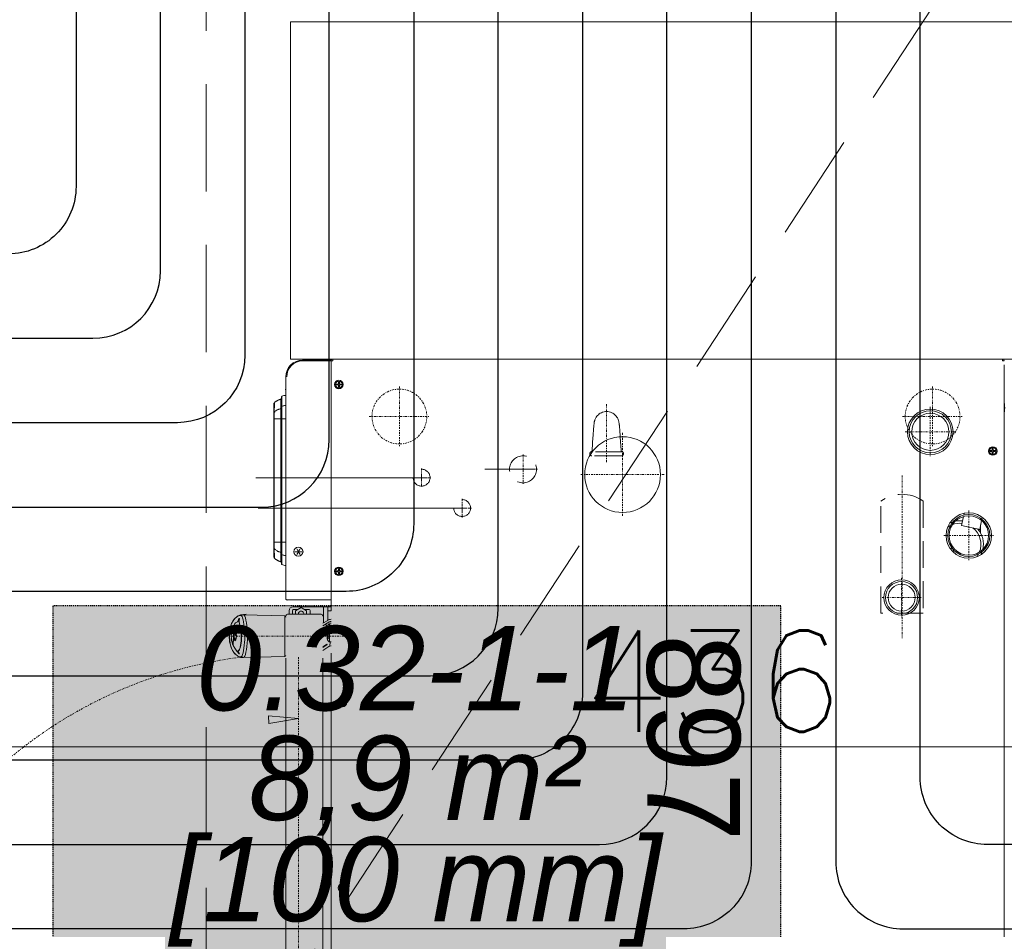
# Model space of a CAD drawing. Header units: millimetres. Extents: x -740 to 33545, y -26688 to 22494.
# Tile 88 of 256: x 9068 to 9185, y 10427 to 10535. Entities that reach past the tile are written whole.
import ezdxf
from ezdxf.enums import TextEntityAlignment as Align

# ---------------------------------------------------------------- set-up
doc = ezdxf.new("R2010")
doc.units = ezdxf.units.MM
doc.header["$MEASUREMENT"] = 0
for name, pattern in [('DASHDOT2', [0.5, 0.25, -0.125, 0, -0.125]), ('DASHED', [19.05, 12.7, -6.35]), ('DIVIDE2', [0.625, 0.25, -0.125, 0, -0.125, 0, -0.125]), ('HIDDEN2', [4.7625, 3.175, -1.5875]), ('HIDDENX2', [0.1905, 0.127, -0.0635])]:
    doc.linetypes.add(name, pattern=pattern)
doc.layers.get('Defpoints').update_dxf_attribs({"color": 252})
for name, color, linetype, lineweight in [('A_wyposażenie', 252, 'Continuous', 9), ('mebelki', 252, 'Continuous', 9), ('wymiarowanie', 252, 'Continuous', 9)]:
    doc.layers.add(name, color=color, linetype=linetype, lineweight=lineweight)
doc.layers.add('IS_Heating_cooling floor', color=7, linetype='HIDDENX2', lineweight=25, true_color=0x008000)
doc.layers.add('IS_Wężownica OChP', color=7, linetype='Continuous', lineweight=25, true_color=0x800080)
doc.layers.add('TECHNOLOGIA KUCHNI', color=252, linetype='Continuous')
doc.layers.add('Wymiary mebli mm', color=252, linetype='Continuous')
doc.styles.add('Arial__I__', font='ariali.ttf')
doc.styles.add('styl2', font='simplex.shx')
doc.dimstyles.new('Skala 1-50', dxfattribs={"dimtxt": 12, "dimasz": 5, "dimexe": 1, "dimexo": 1, "dimgap": 1.5, "dimtad": 1, "dimdec": 1, "dimrnd": 0.5, "dimtxsty": 'styl2', "dimblk": 'ARCHTICK', "dimcen": 5, "dimadec": 0, "dimazin": 0, "dimtfac": 1, "dimtdec": 1, "dimtmove": 1, "dimatfit": 3, "dimldrblk": 'ARCHTICK', "dimfxl": 0, "dimlwd": -1, "dimlwe": -1, "dimarcsym": 0})
doc.dimstyles.new('Wymiary elementów w mm', dxfattribs={"dimscale": 0.5, "dimtxt": 14, "dimasz": 20, "dimexe": 0, "dimexo": 1, "dimgap": 3, "dimtad": 1, "dimdec": 0, "dimlfac": 10, "dimtxsty": 'Standard', "dimblk": 'OBLIQUE', "dimcen": 5, "dimse1": 1, "dimse2": 1, "dimsd1": 1, "dimsd2": 1, "dimclrd": 256, "dimclre": 256, "dimclrt": 252, "dimadec": 0, "dimazin": 0, "dimtfac": 1, "dimtdec": 0, "dimtmove": 0, "dimatfit": 3, "dimldrblk": 'OBLIQUE', "dimfxl": 0, "dimlwd": -1, "dimlwe": -1, "dimarcsym": 0})

# ---------------------------------------------------------------- blocks, each defined once
blk = doc.blocks.new('*D1124')
at = {"layer": 'Defpoints', "color": 0}
for p in [(7617.6, 413.62), (7707.3, 413.62), (7707.3, 403.98)]:
    blk.add_point(p, dxfattribs=at)
at = {"layer": 'Wymiary mebli mm', "color": 252, "insert": (7662.45, 410.98), "char_height": 11, "attachment_point": 5}
blk.add_mtext('897', dxfattribs=at)
blk = doc.blocks.new('_Oblique')
at = {"color": 0, "linetype": 'ByBlock', "lineweight": -2}
blk.add_line((-0.5, -0.5), (0.5, 0.5), dxfattribs=at)
blk = doc.blocks.new('*D1125')
at = {"layer": 'Defpoints', "color": 0}
for p in [(7707.3, 447.67), (7650.96, 362.69), (7700.26, 362.69)]:
    blk.add_point(p, dxfattribs=at)
at = {"layer": 'Wymiary mebli mm', "color": 252, "insert": (7693.26, 405.18), "char_height": 11, "attachment_point": 5, "rotation": 90}
blk.add_mtext('850', dxfattribs=at)
blk = doc.blocks.new('_ArchTick')
at = {"color": 0, "linetype": 'ByBlock', "const_width": 0.15}
blk.add_lwpolyline([(-0.5, -0.5), (0.5, 0.5)], dxfattribs=at)
blk = doc.blocks.new('*D2199')
at = {"layer": 'Defpoints', "color": 0}
for p in [(8932.19, 10460.6), (9368.19, 10460.6), (9368.19, 10449.07)]:
    blk.add_point(p, dxfattribs=at)
at = {"layer": 'wymiarowanie', "color": 0}
for p, q in [((8932.19, 10454.07), (8932.19, 10448.07)), ((9368.19, 10454.07), (9368.19, 10448.07)), ((8932.19, 10449.07), (9368.19, 10449.07))]:
    blk.add_line(p, q, dxfattribs=at)
at = {"layer": 'wymiarowanie', "color": 0, "xscale": 5, "yscale": 5, "zscale": 5, "rotation": 180}
blk.add_blockref('_ArchTick', (8932.19, 10449.07), dxfattribs=at)
at = {"layer": 'wymiarowanie', "color": 0, "xscale": 5, "yscale": 5, "zscale": 5}
blk.add_blockref('_ArchTick', (9368.19, 10449.07), dxfattribs=at)
at = {"layer": 'wymiarowanie', "color": 0, "insert": (9150.19, 10456.87), "char_height": 12, "attachment_point": 5, "style": 'styl2'}
blk.add_mtext('436', dxfattribs=at)
blk = doc.blocks.new('ADWSAFSGDG')
at = {"layer": 'TECHNOLOGIA KUCHNI', "linetype": 'Continuous', "lineweight": 13}
blk.add_hatch(color=8, dxfattribs=at).paths.add_polyline_path([(7660.18, 364.23), (7660.78, 360.75), (7659.87, 360.71)])
at = {"layer": 'TECHNOLOGIA KUCHNI', "color": 8, "linetype": 'Continuous', "lineweight": 13}
for p, q in [((7617.78, 447.67), (7617.6, 447.67)), ((7617.6, 447.67), (7617.6, 409.63)), ((7617.78, 447.85), (7617.78, 447.67)), ((7618.28, 447.85), (7664.14, 447.85)), ((7618.28, 447.85), (7664.14, 447.85)), ((7622.78, 447.85), (7707.12, 447.85)), ((7628.42, 446.8), (7628.42, 446.56)), ((7628.54, 446.8), (7628.42, 446.8)), ((7628.54, 446.56), (7628.54, 446.8)), ((7628.42, 446.56), (7628.18, 446.56)), ((7628.18, 446.56), (7628.18, 446.44)), ((7628.42, 446.44), (7628.18, 446.44)), ((7628.42, 446.44), (7628.42, 446.2)), ((7628.42, 446.2), (7628.54, 446.2)), ((7628.78, 446.56), (7628.54, 446.56)), ((7628.54, 446.44), (7628.78, 446.44)), ((7628.54, 446.2), (7628.54, 446.44)), ((7628.78, 446.44), (7628.78, 446.56)), ((7636.34, 445.26), (7636.55, 445.21)), ((7636.72, 445.18), (7637.77, 444.95)), ((7638.22, 445.06), (7637.24, 445.06)), ((7637.29, 442.8), (7637.77, 444.95)), ((7637.9, 444.86), (7637.72, 444.73)), ((7637.93, 444.88), (7637.75, 444.88)), ((7637.75, 444.86), (7637.89, 444.86)), ((7635.86, 443.12), (7636.08, 443.07)), ((7636.24, 443.04), (7637.29, 442.8)), ((7639.97, 441.64), (7640.1, 441.49)), ((7640.27, 441.9), (7640.4, 441.75)), ((7617.6, 368.3), (7617.6, 439.67)), ((7617.6, 368.8), (7617.6, 413.62)), ((7630.65, 392.11), (7630.65, 386.34)), ((7617.6, 368.8), (7617.6, 390.34)), ((7617.6, 368.8), (7617.6, 390.32)), ((7630.65, 388.59), (7630.65, 386.32)), ((7635.24, 384.23), (7635.24, 359.46)), ((7635.24, 384.23), (7635.24, 359.92)), ((7631.64, 379.43), (7631.64, 359.18)), ((7631.64, 379.43), (7631.64, 359.18)), ((7620.3, 369.09), (7620.3, 368.97)), ((7620.54, 369.09), (7620.3, 369.09)), ((7620.54, 368.97), (7620.3, 368.97)), ((7620.54, 369.32), (7620.54, 369.09)), ((7620.65, 369.32), (7620.54, 369.32)), ((7620.54, 368.97), (7620.54, 368.73)), ((7620.54, 368.73), (7620.65, 368.73)), ((7620.65, 369.09), (7620.65, 369.32)), ((7620.89, 369.09), (7620.65, 369.09)), ((7620.65, 368.73), (7620.65, 368.97)), ((7620.65, 368.97), (7620.89, 368.97)), ((7620.89, 368.97), (7620.89, 369.09)), ((7642.68, 369.09), (7642.44, 369.09)), ((7642.44, 369.09), (7642.44, 368.97)), ((7642.68, 368.97), (7642.44, 368.97)), ((7642.8, 369.32), (7642.68, 369.32)), ((7642.68, 369.32), (7642.68, 369.09)), ((7642.68, 368.97), (7642.68, 368.73)), ((7642.68, 368.73), (7642.8, 368.73)), ((7642.8, 369.09), (7642.8, 369.32)), ((7643.04, 369.09), (7642.8, 369.09)), ((7642.8, 368.97), (7643.04, 368.97)), ((7642.8, 368.73), (7642.8, 368.97)), ((7643.04, 368.97), (7643.04, 369.09)), ((7658.23, 369.52), (7657.99, 369.52)), ((7657.99, 369.52), (7657.99, 369.4)), ((7658.23, 369.4), (7657.99, 369.4)), ((7658.35, 369.76), (7658.23, 369.76)), ((7658.23, 369.76), (7658.23, 369.52)), ((7658.23, 369.4), (7658.23, 369.17)), ((7658.23, 369.17), (7658.35, 369.17)), ((7658.35, 369.52), (7658.35, 369.76)), ((7658.59, 369.52), (7658.35, 369.52)), ((7658.35, 369.4), (7658.59, 369.4)), ((7658.35, 369.17), (7658.35, 369.4)), ((7658.59, 369.4), (7658.59, 369.52)), ((7680.19, 369.52), (7679.95, 369.52)), ((7679.95, 369.52), (7679.95, 369.4)), ((7680.19, 369.4), (7679.95, 369.4)), ((7680.31, 369.76), (7680.19, 369.76)), ((7680.19, 369.76), (7680.19, 369.52)), ((7680.19, 369.4), (7680.19, 369.17)), ((7680.19, 369.17), (7680.31, 369.17)), ((7680.31, 369.52), (7680.31, 369.76)), ((7680.55, 369.52), (7680.31, 369.52)), ((7680.31, 369.4), (7680.55, 369.4)), ((7680.31, 369.17), (7680.31, 369.4)), ((7680.55, 369.4), (7680.55, 369.52)), ((7617.6, 368.3), (7617.78, 368.3)), ((7617.7, 364.73), (7617.7, 368.12)), ((7617.78, 368.12), (7617.7, 368.12)), ((7617.78, 368.11), (7617.7, 368.11)), ((7617.78, 368.3), (7617.78, 368.12)), ((7647.43, 368.12), (7617.78, 368.12)), ((7617.78, 368.11), (7617.78, 368.12)), ((7646.13, 368.11), (7617.78, 368.11)), ((7617.78, 364.77), (7617.78, 368.11)), ((7618.98, 368.12), (7618.98, 368.11)), ((7646.13, 368.11), (7646.13, 368.12)), ((7646.13, 362.91), (7646.13, 368.11)), ((7646.93, 368.12), (7646.93, 367.72)), ((7648.55, 367.72), (7646.93, 367.72)), ((7646.93, 363.63), (7646.93, 367.72)), ((7647.43, 368.12), (7647.43, 367.72)), ((7648.89, 367.12), (7648.55, 367.72)), ((7649.18, 367.12), (7648.76, 367.84)), ((7648.96, 367.92), (7648.96, 368.12)), ((7651.09, 367.92), (7648.96, 367.92)), ((7648.99, 367.45), (7649.36, 367.67)), ((7649.38, 367.85), (7649.39, 367.86)), ((7649.4, 367.87), (7650.65, 367.87)), ((7649.4, 367.87), (7649.4, 367.82)), ((7649.55, 367.65), (7649.55, 367.64)), ((7649.76, 367.63), (7649.68, 367.64)), ((7649.74, 367.63), (7649.74, 367.12)), ((7649.89, 367.63), (7649.9, 367.63)), ((7649.89, 367.63), (7649.9, 367.63)), ((7649.89, 367.63), (7649.89, 367.12)), ((7649.9, 367.63), (7649.9, 367.27)), ((7650.15, 367.63), (7650.05, 367.63)), ((7650.05, 367.63), (7650.05, 367.53)), ((7650.05, 367.53), (7650.16, 367.53)), ((7650.23, 367.65), (7650.12, 367.64)), ((7650.15, 367.63), (7650.29, 367.63)), ((7650.15, 367.63), (7650.15, 367.12)), ((7650.25, 367.56), (7650.25, 367.52)), ((7650.25, 367.52), (7650.25, 367.55)), ((7650.25, 367.12), (7650.25, 367.52)), ((7650.29, 367.63), (7650.33, 367.63)), ((7650.34, 367.62), (7650.35, 367.62)), ((7650.35, 367.62), (7650.42, 367.63)), ((7650.35, 367.62), (7650.35, 367.62)), ((7650.37, 367.63), (7650.39, 367.63)), ((7650.38, 367.73), (7650.46, 367.73)), ((7650.39, 367.63), (7650.42, 367.63)), ((7650.43, 367.63), (7650.49, 367.63)), ((7650.48, 367.63), (7650.5, 367.63)), ((7650.65, 367.75), (7650.65, 367.87)), ((7651.09, 367.92), (7651.09, 368.12)), ((7651.09, 368), (7651.61, 367.97)), ((7651.09, 367.89), (7651.09, 367.92)), ((7651.09, 367.89), (7651.09, 367.89)), ((7651.36, 367.6), (7651.4, 367.63)), ((7651.7, 367.12), (7651.36, 367.6)), ((7651.75, 367.12), (7651.4, 367.63)), ((7651.51, 367.46), (7651.48, 367.44)), ((7701.2, 368.12), (7652.43, 368.12)), ((7648.83, 367.22), (7646.93, 367.22)), ((7647.83, 364.23), (7647.83, 366.92)), ((7647.91, 367.08), (7647.93, 367.09)), ((7647.93, 367.09), (7647.95, 367.1)), ((7647.94, 367.1), (7647.96, 367.11)), ((7647.96, 367.11), (7647.98, 367.11)), ((7647.98, 367.11), (7648, 367.12)), ((7648, 367.12), (7648.02, 367.12)), ((7648.02, 367.12), (7648.04, 367.12)), ((7702.21, 367.12), (7653.03, 367.12)), ((7647.41, 365.2), (7647.03, 364.55)), ((7647.28, 365.52), (7647.28, 364.98)), ((7647.83, 365.62), (7647.38, 365.62)), ((7647.83, 365.2), (7647.41, 365.2)), ((7640.41, 364.23), (7640.07, 364.43)), ((7640.07, 364.43), (7640.41, 364.23)), ((7640.07, 364.43), (7640.07, 364.43)), ((7640.07, 364.03), (7640.41, 364.23)), ((7640.41, 364.23), (7640.07, 364.03)), ((7640.07, 364.03), (7640.07, 364.03)), ((7640.16, 364.37), (7640.66, 364.08)), ((7640.16, 364.08), (7640.66, 364.37)), ((7640.41, 364.63), (7640.41, 364.63)), ((7640.41, 364.23), (7640.41, 364.63)), ((7640.41, 364.63), (7640.41, 364.23)), ((7640.41, 363.94), (7640.41, 364.51)), ((7640.41, 364.23), (7640.76, 364.43)), ((7640.76, 364.43), (7640.41, 364.23)), ((7640.76, 364.03), (7640.41, 364.23)), ((7640.41, 364.23), (7640.76, 364.03)), ((7640.41, 363.83), (7640.41, 364.23)), ((7640.41, 364.23), (7640.41, 363.83)), ((7640.76, 364.43), (7640.76, 364.43)), ((7640.76, 364.03), (7640.76, 364.03)), ((7647.03, 364.55), (7647.41, 363.9)), ((7647.28, 364.12), (7647.28, 363.63)), ((7647.83, 362.93), (7647.83, 364.23)), ((7640.41, 363.83), (7640.41, 363.83)), ((7647.38, 363.53), (7647.83, 363.53)), ((7647.83, 363.9), (7647.41, 363.9)), ((7647.83, 363.13), (7647.43, 363.13)), ((7647.94, 362.85), (7647.94, 362.85)), ((7647.96, 362.81), (7647.96, 362.81)), ((7647.97, 362.8), (7647.97, 362.8)), ((7645.96, 362.73), (7619.7, 362.73)), ((7621.22, 362.73), (7621.17, 362.68)), ((7622, 362.29), (7641.94, 362.29)), ((7622.09, 362.23), (7641.85, 362.23)), ((7623.51, 362.14), (7623.48, 362.14)), ((7623.78, 362.14), (7623.51, 362.14)), ((7624.5, 362.14), (7623.78, 362.14)), ((7624.67, 361.36), (7624.67, 362.73)), ((7639.27, 361.33), (7639.27, 362.73)), ((7640.46, 362.14), (7640.26, 362.14)), ((7648.03, 362.63), (7647.88, 357.71)), ((7647.97, 362.78), (7647.97, 362.78)), ((7647.98, 362.77), (7647.98, 362.77)), ((7647.99, 362.76), (7647.99, 362.76)), ((7648, 362.75), (7648, 362.75)), ((7648.03, 362.63), (7652.82, 362.63)), ((7648.16, 362.73), (7648.13, 362.73)), ((7652.97, 357.71), (7652.82, 362.63)), ((7703.37, 362.73), (7653.03, 362.73)), ((7641.07, 361.33), (7622.86, 361.33)), ((7623.47, 361.38), (7623.28, 361.39)), ((7624.05, 361.36), (7623.99, 361.36)), ((7624.15, 361.36), (7624.05, 361.36)), ((7624.29, 361.36), (7624.15, 361.36)), ((7624.44, 361.36), (7624.29, 361.36)), ((7624.67, 361.36), (7624.44, 361.36)), ((7639.27, 361.36), (7624.67, 361.36)), ((7624.67, 361.36), (7624.67, 361.33)), ((7639.7, 361.36), (7639.55, 361.36)), ((7639.82, 361.36), (7639.7, 361.36)), ((7639.92, 361.36), (7639.82, 361.36)), ((7639.97, 361.36), (7639.92, 361.36)), ((7640, 361.36), (7639.97, 361.36)), ((7640, 361.36), (7640, 361.36)), ((7640.82, 361.39), (7640.66, 361.39)), ((7647.88, 357.71), (7647.88, 357.66)), ((7647.97, 357.2), (7648.03, 357.08)), ((7648.06, 357.04), (7648.02, 357.12)), ((7648.03, 357.08), (7648.06, 357.04)), ((7648.03, 357.08), (7648.05, 357.05)), ((7648.03, 357.08), (7648.03, 357.08)), ((7648.05, 357.05), (7648.07, 357.02)), ((7648.07, 357.02), (7648.06, 357.04)), ((7648.31, 356.74), (7648.06, 357.04)), ((7648.35, 357.21), (7648.34, 357.24)), ((7648.34, 357.24), (7648.35, 357.21)), ((7648.59, 357.09), (7648.71, 357.03)), ((7648.71, 357.03), (7648.71, 357.03)), ((7649.34, 357.4), (7649.34, 357.37)), ((7649.34, 357.37), (7649.34, 357.4)), ((7649.7, 357.42), (7649.47, 357.39)), ((7649.47, 357.39), (7649.47, 357.42)), ((7649.47, 357.39), (7649.47, 357.42)), ((7652.16, 357.07), (7652.16, 357.04)), ((7652.41, 357.19), (7652.52, 357.25)), ((7652.52, 357.25), (7652.52, 357.22)), ((7652.78, 357.02), (7652.79, 357.04)), ((7652.78, 357.02), (7652.8, 357.04)), ((7652.79, 357.04), (7652.83, 357.12)), ((7652.81, 357.08), (7652.79, 357.04)), ((7652.8, 357.04), (7652.81, 357.08)), ((7652.82, 357.08), (7652.81, 357.08)), ((7652.97, 357.66), (7652.97, 357.71)), ((7650.01, 356.89), (7650.33, 356.72)), ((7650.33, 356.69), (7650.33, 356.72)), ((7650.42, 356.58), (7650.42, 356.53)), ((7650.54, 356.69), (7650.53, 356.72)), ((7650.54, 356.69), (7650.54, 356.72)), ((7650.68, 356.55), (7650.68, 356.58)), ((7650.96, 356.72), (7650.95, 356.76)), ((7650.96, 356.72), (7650.96, 356.72)), ((7651.19, 356.51), (7651.53, 356.5)), ((7651.4, 356.44), (7651.4, 356.47))]:
    blk.add_line(p, q, dxfattribs=at)
at = {"layer": 'TECHNOLOGIA KUCHNI', "color": 8, "linetype": 'DIVIDE2', "lineweight": 13}
blk.add_line((7707.3, 447.85), (7622.6, 447.85), dxfattribs=at)
at = {"layer": 'TECHNOLOGIA KUCHNI', "color": 8, "linetype": 'DASHDOT2', "lineweight": 13}
for p, q in [((7638.5, 440.7), (7638.5, 446.62)), ((7635.54, 443.66), (7641.47, 443.66)), ((7624.39, 435.79), (7624.39, 442.94)), ((7626.2, 436.13), (7626.2, 442.07)), ((7620.82, 439.37), (7627.97, 439.37)), ((7623.23, 439.1), (7629.17, 439.1)), ((7645.85, 433.39), (7645.85, 438.01)), ((7631.37, 435.75), (7650.67, 435.75)), ((7643.54, 435.7), (7648.16, 435.7)), ((7631.27, 397.7), (7631.27, 407.57)), ((7626.33, 402.64), (7636.21, 402.64)), ((7629.79, 400.75), (7622.89, 400.75)), ((7630.65, 389.09), (7630.65, 392.61)), ((7628.89, 390.85), (7632.41, 390.85)), ((7635.24, 382.53), (7635.24, 384.73)), ((7635.24, 383.08), (7635.24, 384.18)), ((7634.14, 383.63), (7636.34, 383.63)), ((7634.69, 383.63), (7635.79, 383.63)), ((7624.39, 372.62), (7624.39, 379.77)), ((7631.64, 377.73), (7631.64, 379.93)), ((7631.64, 378.39), (7631.64, 379.27)), ((7630.54, 378.83), (7632.74, 378.83)), ((7631.2, 378.83), (7632.08, 378.83)), ((7620.82, 376.2), (7627.97, 376.2)), ((7650.42, 369.68), (7650.42, 354.78)), ((7704.75, 364.23), (7652.83, 364.23))]:
    blk.add_line(p, q, dxfattribs=at)
at = {"layer": 'TECHNOLOGIA KUCHNI', "color": 8, "linetype": 'HIDDEN2', "lineweight": 13}
for p, q in [((7634.4, 438.25), (7647.7, 438.25)), ((7647.7, 438.25), (7647.7, 433.25)), ((7647.7, 433.25), (7634.4, 433.25)), ((7628.39, 402.46), (7626.85, 402.36)), ((7628.57, 402.59), (7628.57, 398.91)), ((7629.05, 402.5), (7629.05, 399)), ((7626.44, 402.34), (7626.44, 402.34)), ((7626.44, 399.16), (7626.44, 399.16))]:
    blk.add_line(p, q, dxfattribs=at)
at = {"layer": 'TECHNOLOGIA KUCHNI', "color": 8, "linetype": 'Continuous', "lineweight": 13}
for points in [[(7623.96, 447.85), (7623.77, 447.88), (7623.56, 447.9), (7623.35, 447.91), (7623.14, 447.9), (7622.94, 447.88), (7622.73, 447.85), (7622.7, 447.85)], [(7648.71, 368.12), (7648.71, 368.07), (7648.71, 368.02), (7648.71, 367.98), (7648.72, 367.93), (7648.74, 367.89), (7648.76, 367.84)], [(7648.96, 367.92), (7648.97, 367.87), (7649, 367.82), (7649.05, 367.78), (7649.1, 367.74), (7649.17, 367.72), (7649.24, 367.7), (7649.31, 367.68), (7649.39, 367.66), (7649.47, 367.65), (7649.55, 367.64)], [(7649.36, 367.79), (7649.36, 367.8), (7649.36, 367.82), (7649.37, 367.83)], [(7649.38, 367.75), (7649.37, 367.77), (7649.36, 367.78), (7649.36, 367.79)], [(7649.37, 367.83), (7649.37, 367.84), (7649.38, 367.84), (7649.38, 367.85)], [(7649.44, 367.72), (7649.42, 367.73), (7649.39, 367.74), (7649.38, 367.75)], [(7649.39, 367.86), (7649.4, 367.86), (7649.4, 367.86), (7649.4, 367.87)], [(7649.4, 367.82), (7649.41, 367.8), (7649.45, 367.78), (7649.5, 367.77)], [(7649.56, 367.68), (7649.51, 367.69), (7649.47, 367.7), (7649.44, 367.72)], [(7649.5, 367.77), (7649.54, 367.76), (7649.61, 367.75), (7649.69, 367.74), (7649.76, 367.73)], [(7649.61, 367.64), (7649.56, 367.64), (7649.55, 367.65), (7649.55, 367.65)], [(7649.72, 367.66), (7649.66, 367.66), (7649.61, 367.67), (7649.56, 367.68)], [(7649.68, 367.64), (7649.65, 367.64), (7649.61, 367.64)], [(7649.72, 367.66), (7649.78, 367.64), (7649.83, 367.63), (7649.89, 367.63)], [(7649.75, 367.65), (7649.74, 367.65), (7649.73, 367.66), (7649.72, 367.66)], [(7650.01, 367.64), (7649.97, 367.64), (7649.92, 367.64), (7649.87, 367.65), (7649.81, 367.65), (7649.75, 367.65)], [(7649.76, 367.73), (7649.78, 367.73), (7649.8, 367.73), (7649.82, 367.73)], [(7649.9, 367.63), (7649.85, 367.63), (7649.81, 367.63), (7649.76, 367.63)], [(7649.82, 367.73), (7649.84, 367.73), (7649.86, 367.73), (7649.88, 367.73)], [(7649.88, 367.73), (7649.93, 367.74), (7649.95, 367.74)], [(7649.89, 367.63), (7649.92, 367.63), (7649.95, 367.63), (7649.97, 367.63)], [(7650.05, 367.53), (7649.99, 367.53), (7649.94, 367.53), (7649.9, 367.53)], [(7649.95, 367.74), (7649.97, 367.74), (7649.99, 367.74), (7650.01, 367.74)], [(7649.97, 367.63), (7650, 367.63), (7650.05, 367.63)], [(7650.01, 367.74), (7650.03, 367.74), (7650.04, 367.74), (7650.06, 367.74)], [(7650.05, 367.63), (7650.04, 367.63), (7650.02, 367.64), (7650.01, 367.64)], [(7650.12, 367.64), (7650.08, 367.64), (7650.05, 367.64), (7650.01, 367.64)], [(7650.06, 367.74), (7650.09, 367.74), (7650.12, 367.74), (7650.16, 367.73)], [(7650.16, 367.73), (7650.17, 367.73), (7650.19, 367.73), (7650.2, 367.73)], [(7650.17, 367.63), (7650.17, 367.62), (7650.16, 367.61), (7650.16, 367.59), (7650.16, 367.56), (7650.16, 367.53)], [(7650.25, 367.52), (7650.24, 367.53), (7650.23, 367.53), (7650.21, 367.53), (7650.16, 367.53)], [(7650.17, 367.63), (7650.19, 367.63), (7650.21, 367.64), (7650.23, 367.65)], [(7650.2, 367.73), (7650.26, 367.73), (7650.32, 367.73), (7650.38, 367.73)], [(7650.43, 367.65), (7650.36, 367.65), (7650.29, 367.65), (7650.23, 367.65)], [(7650.25, 367.55), (7650.26, 367.58), (7650.28, 367.6), (7650.31, 367.62), (7650.34, 367.62)], [(7650.34, 367.62), (7650.31, 367.62), (7650.29, 367.61), (7650.26, 367.58), (7650.25, 367.56)], [(7650.29, 367.61), (7650.32, 367.53), (7650.43, 367.3)], [(7650.33, 367.63), (7650.34, 367.63), (7650.34, 367.62), (7650.34, 367.62)], [(7650.34, 367.62), (7650.34, 367.62), (7650.34, 367.62), (7650.34, 367.62)], [(7650.42, 367.63), (7650.44, 367.63), (7650.48, 367.63)], [(7650.51, 367.66), (7650.48, 367.66), (7650.46, 367.65), (7650.43, 367.65)], [(7650.46, 367.73), (7650.52, 367.73), (7650.58, 367.73), (7650.62, 367.73)], [(7650.5, 367.63), (7650.56, 367.64), (7650.62, 367.65), (7650.67, 367.66), (7650.73, 367.66), (7650.78, 367.68), (7650.82, 367.69), (7650.86, 367.7), (7650.89, 367.71), (7650.92, 367.72), (7650.94, 367.73), (7650.97, 367.74), (7650.99, 367.75), (7651, 367.76), (7651.02, 367.78), (7651.03, 367.79), (7651.04, 367.8), (7651.06, 367.81), (7651.06, 367.82), (7651.07, 367.84), (7651.08, 367.85), (7651.08, 367.86), (7651.09, 367.88), (7651.09, 367.89), (7651.09, 367.91), (7651.09, 367.92)], [(7650.58, 367.67), (7650.56, 367.66), (7650.54, 367.66), (7650.51, 367.66)], [(7650.53, 367.64), (7650.62, 367.65), (7650.71, 367.66), (7650.78, 367.68), (7650.84, 367.69), (7650.9, 367.71), (7650.95, 367.73), (7650.98, 367.75), (7651.02, 367.78), (7651.04, 367.8), (7651.06, 367.82), (7651.08, 367.84), (7651.09, 367.87), (7651.09, 367.89)], [(7650.7, 367.7), (7650.69, 367.69), (7650.64, 367.68), (7650.58, 367.67)], [(7650.62, 367.73), (7650.63, 367.74), (7650.65, 367.74), (7650.65, 367.75)], [(7650.65, 367.87), (7650.65, 367.84), (7650.66, 367.82)], [(7650.65, 367.75), (7650.65, 367.73), (7650.66, 367.71), (7650.68, 367.7), (7650.7, 367.7)], [(7650.66, 367.82), (7650.66, 367.81), (7650.67, 367.79)], [(7650.67, 367.79), (7650.67, 367.77), (7650.68, 367.76), (7650.69, 367.73)], [(7650.69, 367.73), (7650.7, 367.72), (7650.7, 367.7)], [(7650.25, 367.19), (7650.28, 367.21), (7650.35, 367.25), (7650.43, 367.3)], [(7650.43, 367.3), (7650.47, 367.2), (7650.51, 367.12)], [(7622.22, 362.23), (7622.23, 362.23), (7622.25, 362.23), (7622.26, 362.22), (7622.27, 362.22), (7622.28, 362.21), (7622.29, 362.2), (7622.3, 362.19), (7622.31, 362.18), (7622.31, 362.17), (7622.31, 362.17)], [(7623.48, 362.14), (7623.39, 362.15), (7623.3, 362.15), (7623.21, 362.15), (7623.11, 362.16), (7623, 362.16), (7622.89, 362.16), (7622.78, 362.17), (7622.67, 362.17), (7622.56, 362.17), (7622.47, 362.17), (7622.39, 362.17), (7622.34, 362.17), (7622.31, 362.17), (7622.31, 362.17)], [(7622.31, 362.17), (7622.32, 362.16), (7622.33, 362.13), (7622.33, 362.11), (7622.34, 362.08), (7622.36, 362.06), (7622.37, 362.03), (7622.38, 362), (7622.39, 361.98), (7622.4, 361.95), (7622.42, 361.92), (7622.43, 361.89), (7622.44, 361.87), (7622.46, 361.84), (7622.47, 361.81), (7622.49, 361.78), (7622.5, 361.76), (7622.52, 361.73), (7622.53, 361.7), (7622.55, 361.67), (7622.57, 361.64), (7622.59, 361.61), (7622.61, 361.57), (7622.63, 361.54), (7622.65, 361.51), (7622.67, 361.48), (7622.7, 361.45), (7622.72, 361.43), (7622.74, 361.4), (7622.74, 361.39)], [(7623.18, 362.29), (7623.15, 362.36), (7623.13, 362.43), (7623.11, 362.5), (7623.09, 362.58), (7623.08, 362.65), (7623.08, 362.73)], [(7623.18, 362.29), (7623.19, 362.28), (7623.2, 362.26), (7623.21, 362.25), (7623.22, 362.25), (7623.23, 362.24), (7623.24, 362.24), (7623.26, 362.23), (7623.27, 362.23)], [(7623.38, 362.23), (7623.39, 362.23), (7623.41, 362.23), (7623.42, 362.22), (7623.43, 362.22), (7623.44, 362.21), (7623.45, 362.21), (7623.46, 362.2), (7623.46, 362.19), (7623.47, 362.18), (7623.48, 362.16), (7623.48, 362.15), (7623.48, 362.14)], [(7623.93, 361.36), (7623.88, 361.4), (7623.82, 361.45), (7623.77, 361.5), (7623.72, 361.55), (7623.68, 361.61), (7623.64, 361.67), (7623.6, 361.73), (7623.57, 361.79), (7623.54, 361.86), (7623.52, 361.93), (7623.5, 362), (7623.49, 362.07), (7623.48, 362.14)], [(7640.26, 362.14), (7639.6, 362.14), (7639.52, 362.14), (7639.44, 362.14), (7639.35, 362.14), (7624.5, 362.14)], [(7640.46, 362.14), (7640.45, 362.07), (7640.43, 362), (7640.42, 361.93), (7640.39, 361.86), (7640.37, 361.79), (7640.33, 361.73), (7640.3, 361.67), (7640.26, 361.61), (7640.21, 361.55), (7640.17, 361.5), (7640.12, 361.45), (7640.06, 361.4), (7640, 361.36)], [(7640.55, 362.23), (7640.54, 362.23), (7640.53, 362.23), (7640.52, 362.22), (7640.51, 362.22), (7640.5, 362.21), (7640.49, 362.21), (7640.48, 362.2), (7640.47, 362.19), (7640.47, 362.18), (7640.46, 362.16), (7640.46, 362.15), (7640.46, 362.14)], [(7641.62, 362.17), (7641.62, 362.17), (7641.6, 362.17), (7641.55, 362.17), (7641.47, 362.17), (7641.38, 362.17), (7641.27, 362.17), (7641.16, 362.17), (7641.05, 362.16), (7640.94, 362.16), (7640.83, 362.16), (7640.73, 362.15), (7640.64, 362.15), (7640.55, 362.15), (7640.46, 362.14)], [(7640.75, 362.29), (7640.75, 362.28), (7640.74, 362.26), (7640.73, 362.25), (7640.72, 362.25), (7640.7, 362.24), (7640.69, 362.24), (7640.68, 362.23), (7640.66, 362.23)], [(7640.75, 362.29), (7640.78, 362.36), (7640.81, 362.43), (7640.83, 362.5), (7640.85, 362.58), (7640.85, 362.65), (7640.86, 362.73)], [(7641.19, 361.39), (7641.2, 361.4), (7641.22, 361.43), (7641.24, 361.45), (7641.26, 361.48), (7641.28, 361.51), (7641.3, 361.54), (7641.32, 361.57), (7641.34, 361.61), (7641.36, 361.64), (7641.38, 361.67), (7641.4, 361.7), (7641.42, 361.73), (7641.44, 361.76), (7641.45, 361.78), (7641.47, 361.81), (7641.48, 361.84), (7641.49, 361.87), (7641.51, 361.89), (7641.52, 361.92), (7641.53, 361.95), (7641.55, 361.98), (7641.56, 362), (7641.57, 362.03), (7641.58, 362.06), (7641.59, 362.08), (7641.6, 362.11), (7641.61, 362.13), (7641.62, 362.16), (7641.62, 362.17)], [(7641.62, 362.17), (7641.63, 362.17), (7641.63, 362.18), (7641.64, 362.19), (7641.65, 362.2), (7641.66, 362.21), (7641.67, 362.22), (7641.68, 362.22), (7641.69, 362.23), (7641.7, 362.23), (7641.72, 362.23)], [(7623.28, 361.39), (7623.12, 361.39), (7622.98, 361.39), (7622.88, 361.4), (7622.8, 361.39), (7622.76, 361.39), (7622.74, 361.39)], [(7623.93, 361.36), (7623.69, 361.37), (7623.47, 361.38)], [(7623.99, 361.36), (7623.95, 361.36), (7623.94, 361.36), (7623.93, 361.36)], [(7624.02, 361.33), (7624, 361.33), (7623.98, 361.34), (7623.96, 361.34), (7623.95, 361.35), (7623.93, 361.36)], [(7624.67, 361.33), (7624.67, 361.33), (7624.67, 361.34), (7624.67, 361.34), (7624.67, 361.36)], [(7639.55, 361.36), (7639.33, 361.36), (7639.27, 361.36)], [(7639.92, 361.33), (7639.94, 361.33), (7639.96, 361.34), (7639.97, 361.34), (7639.99, 361.35), (7640, 361.36)], [(7640.66, 361.39), (7640.47, 361.38), (7640.25, 361.37), (7640, 361.36)], [(7641.19, 361.39), (7641.18, 361.39), (7641.13, 361.39), (7641.06, 361.4), (7640.95, 361.39), (7640.82, 361.39)], [(7647.88, 357.73), (7647.94, 357.8), (7648.07, 357.87), (7648.27, 357.95), (7648.53, 358.02), (7648.85, 358.09), (7649.21, 358.14), (7649.6, 358.18), (7650.02, 358.21), (7650.42, 358.22)], [(7650.42, 358.22), (7650.84, 358.21), (7651.25, 358.18), (7651.64, 358.14), (7652.01, 358.09), (7652.32, 358.02), (7652.58, 357.95), (7652.78, 357.87), (7652.91, 357.8), (7652.96, 357.73)], [(7647.88, 357.71), (7647.88, 357.71), (7647.88, 357.72), (7647.88, 357.73)], [(7647.88, 357.73), (7647.9, 357.65), (7647.92, 357.58), (7647.95, 357.52), (7648, 357.48)], [(7647.99, 357.47), (7647.95, 357.51), (7647.91, 357.56), (7647.89, 357.63), (7647.88, 357.71)], [(7647.88, 357.66), (7647.9, 357.39), (7647.97, 357.2)], [(7648.02, 357.12), (7647.99, 357.2), (7647.98, 357.31), (7647.99, 357.47)], [(7648, 357.48), (7648, 357.48), (7647.99, 357.47), (7647.99, 357.47)], [(7650.42, 357.88), (7650.06, 357.87), (7649.7, 357.85), (7649.36, 357.81), (7649.03, 357.78), (7648.73, 357.73), (7648.47, 357.68), (7648.24, 357.62), (7648.08, 357.56), (7648, 357.48)], [(7648.07, 357.02), (7648.11, 356.96), (7648.2, 356.85), (7648.3, 356.74), (7648.42, 356.63), (7648.56, 356.52), (7648.72, 356.42), (7648.87, 356.34), (7649.03, 356.28), (7649.19, 356.22), (7649.34, 356.18), (7649.48, 356.14), (7649.61, 356.12), (7649.74, 356.09), (7649.88, 356.08), (7650.01, 356.06), (7650.16, 356.05), (7650.31, 356.05), (7650.42, 356.04)], [(7648.34, 357.24), (7648.64, 357.22), (7648.98, 357.27), (7649.34, 357.4)], [(7649.34, 357.37), (7648.98, 357.24), (7648.65, 357.19), (7648.35, 357.21)], [(7648.35, 357.21), (7648.46, 357.15), (7648.59, 357.09)], [(7648.71, 357.03), (7648.75, 356.92), (7648.85, 356.79), (7649.02, 356.66), (7649.24, 356.54), (7649.5, 356.43), (7649.8, 356.35), (7650.11, 356.3), (7650.42, 356.28)], [(7649.34, 357.4), (7649.68, 357.12), (7650.01, 356.89)], [(7649.34, 357.4), (7649.34, 357.4), (7649.34, 357.4), (7649.34, 357.4)], [(7650.33, 356.69), (7650.02, 356.86), (7649.69, 357.08), (7649.34, 357.37)], [(7649.47, 357.42), (7649.7, 357.45), (7649.93, 357.48), (7650.18, 357.49), (7650.42, 357.5)], [(7649.47, 357.42), (7649.47, 357.42), (7649.47, 357.42), (7649.47, 357.42)], [(7649.47, 357.39), (7649.72, 357.18), (7649.96, 357.01), (7650.19, 356.86)], [(7650.42, 357.47), (7650.18, 357.46), (7649.93, 357.45), (7649.7, 357.42)], [(7652.85, 357.48), (7652.77, 357.56), (7652.61, 357.62), (7652.39, 357.68), (7652.13, 357.73), (7651.84, 357.77), (7651.51, 357.81), (7651.16, 357.85), (7650.8, 357.87), (7650.42, 357.88)], [(7650.42, 357.5), (7650.71, 357.49), (7650.99, 357.48), (7651.25, 357.45), (7651.5, 357.41), (7651.71, 357.36), (7651.9, 357.31), (7652.04, 357.24), (7652.13, 357.16), (7652.16, 357.07)], [(7652.16, 357.04), (7652.13, 357.13), (7652.04, 357.21), (7651.9, 357.28), (7651.72, 357.33), (7651.5, 357.38), (7651.25, 357.42), (7650.99, 357.44), (7650.71, 357.46), (7650.42, 357.47)], [(7652.79, 357.04), (7652.57, 356.77), (7652.32, 356.55), (7652.05, 356.38), (7651.72, 356.25), (7651.34, 356.15), (7650.91, 356.1), (7650.42, 356.08)], [(7650.42, 356.04), (7650.53, 356.05), (7650.68, 356.05), (7650.82, 356.06), (7650.96, 356.07), (7651.09, 356.09), (7651.22, 356.11), (7651.35, 356.14), (7651.48, 356.17), (7651.63, 356.21), (7651.78, 356.26), (7651.96, 356.33), (7652.13, 356.42), (7652.29, 356.53), (7652.43, 356.64), (7652.55, 356.75), (7652.65, 356.86), (7652.73, 356.96), (7652.78, 357.02)], [(7651.53, 356.5), (7651.86, 356.7), (7652.2, 356.94), (7652.52, 357.22)], [(7652.52, 357.22), (7652.41, 357.16), (7652.28, 357.1), (7652.16, 357.04)], [(7652.16, 357.07), (7652.29, 357.13), (7652.41, 357.19)], [(7652.52, 357.25), (7652.52, 357.25), (7652.52, 357.25), (7652.52, 357.25)], [(7652.82, 357.08), (7652.88, 357.2), (7652.95, 357.39), (7652.97, 357.66)], [(7652.83, 357.12), (7652.86, 357.2), (7652.87, 357.31), (7652.86, 357.47)], [(7652.85, 357.48), (7652.89, 357.52), (7652.93, 357.58), (7652.95, 357.65), (7652.96, 357.73)], [(7652.86, 357.47), (7652.86, 357.47), (7652.85, 357.48), (7652.85, 357.48)], [(7652.86, 357.47), (7652.91, 357.52), (7652.95, 357.6), (7652.97, 357.71)], [(7652.96, 357.73), (7652.97, 357.72), (7652.97, 357.71), (7652.97, 357.71)], [(7650.42, 356.08), (7649.86, 356.11), (7649.36, 356.18), (7648.94, 356.32), (7648.59, 356.5), (7648.31, 356.74)], [(7649.91, 356.72), (7650.02, 356.71), (7650.12, 356.7), (7650.23, 356.69), (7650.33, 356.69)], [(7650.42, 356.53), (7650.32, 356.53), (7650.23, 356.54), (7650.14, 356.56), (7650.06, 356.59), (7650, 356.61), (7649.95, 356.65), (7649.92, 356.68), (7649.91, 356.72)], [(7649.95, 356.68), (7649.92, 356.71), (7649.92, 356.72)], [(7650.42, 356.56), (7650.32, 356.56), (7650.22, 356.58), (7650.13, 356.59), (7650.06, 356.62), (7649.99, 356.65), (7649.95, 356.68)], [(7650.19, 356.86), (7650.25, 356.87), (7650.31, 356.87), (7650.36, 356.88), (7650.42, 356.88)], [(7650.95, 356.76), (7650.91, 356.79), (7650.86, 356.82), (7650.8, 356.84), (7650.72, 356.86), (7650.63, 356.87), (7650.53, 356.88), (7650.42, 356.88)], [(7650.68, 356.58), (7650.62, 356.57), (7650.56, 356.56), (7650.49, 356.56), (7650.42, 356.56)], [(7650.68, 356.55), (7650.62, 356.54), (7650.56, 356.53), (7650.49, 356.53), (7650.42, 356.53)], [(7650.42, 356.28), (7650.68, 356.29), (7650.93, 356.32), (7651.17, 356.37), (7651.4, 356.44)], [(7650.54, 356.72), (7650.53, 356.72), (7650.53, 356.72), (7650.53, 356.72)], [(7650.95, 356.75), (7650.85, 356.74), (7650.75, 356.73), (7650.64, 356.72), (7650.54, 356.72)], [(7650.54, 356.69), (7650.64, 356.69), (7650.75, 356.7), (7650.85, 356.71), (7650.96, 356.72)], [(7650.54, 356.69), (7650.85, 356.58), (7651.19, 356.51)], [(7650.68, 356.58), (7650.91, 356.53), (7651.15, 356.49), (7651.4, 356.47)], [(7651.4, 356.44), (7651.15, 356.46), (7650.91, 356.5), (7650.68, 356.55)]]:
    blk.add_lwpolyline(points, dxfattribs=at)
at = {"layer": 'TECHNOLOGIA KUCHNI', "color": 8, "linetype": 'HIDDEN2', "lineweight": 13}
for points in [[(7626.85, 402.36), (7626.71, 402.35), (7626.57, 402.34), (7626.43, 402.34), (7626.31, 402.33), (7626.18, 402.32), (7626.07, 402.31), (7625.96, 402.3), (7625.86, 402.3), (7625.76, 402.29), (7625.67, 402.28), (7625.58, 402.27), (7625.5, 402.26), (7625.43, 402.26), (7625.36, 402.25), (7625.29, 402.24), (7625.23, 402.23), (7625.17, 402.22), (7625.11, 402.21), (7625.05, 402.2), (7624.98, 402.19), (7624.92, 402.17), (7624.86, 402.16), (7624.79, 402.13), (7624.71, 402.1), (7624.63, 402.07), (7624.54, 402.02), (7624.45, 401.96), (7624.36, 401.9), (7624.27, 401.82), (7624.18, 401.73), (7624.09, 401.62), (7624.01, 401.5), (7623.94, 401.37), (7623.88, 401.22), (7623.83, 401.06), (7623.81, 400.9), (7623.8, 400.75)], [(7623.8, 400.75), (7623.81, 400.6), (7623.83, 400.44), (7623.88, 400.28), (7623.94, 400.13), (7624.01, 400), (7624.09, 399.88), (7624.18, 399.77), (7624.27, 399.68), (7624.36, 399.6), (7624.45, 399.53), (7624.54, 399.48), (7624.63, 399.43), (7624.71, 399.39), (7624.79, 399.36), (7624.86, 399.34), (7624.92, 399.32), (7624.98, 399.31), (7625.04, 399.29), (7625.11, 399.28), (7625.17, 399.27), (7625.23, 399.26), (7625.29, 399.26), (7625.36, 399.25), (7625.43, 399.24), (7625.5, 399.23), (7625.58, 399.22), (7625.67, 399.22), (7625.76, 399.21), (7625.86, 399.2), (7625.96, 399.19), (7626.07, 399.19), (7626.18, 399.18), (7626.31, 399.17), (7626.43, 399.16), (7626.57, 399.15), (7626.71, 399.14), (7626.85, 399.13), (7628.39, 399.04)]]:
    blk.add_lwpolyline(points, dxfattribs=at)
at = {"layer": 'TECHNOLOGIA KUCHNI', "color": 8, "linetype": 'Continuous', "lineweight": 13}
blk.add_lwpolyline([(7660.18, 364.23), (7660.78, 360.75), (7659.87, 360.71), (7660.18, 364.23)], close=True, dxfattribs=at)
for centre, radius in [((7628.48, 446.5), 0.508), ((7628.48, 446.5), 0.409), ((7638.5, 443.66), 2.69), ((7638.5, 443.66), 2.49), ((7638.5, 443.66), 2.34), ((7626.2, 439.1), 2.7), ((7626.2, 439.1), 2.5), ((7626.2, 439.1), 2.2), ((7645.85, 435.7), 2.1), ((7645.85, 435.7), 1.9), ((7645.85, 435.7), 1.6), ((7631.27, 402.64), 4.49), ((7658.29, 369.46), 0.508), ((7658.29, 369.46), 0.409), ((7680.25, 369.46), 0.508), ((7680.25, 369.46), 0.409), ((7620.6, 369.03), 0.508), ((7620.6, 369.03), 0.409), ((7642.74, 369.03), 0.508), ((7642.74, 369.03), 0.409), ((7640.41, 364.23), 0.549), ((7640.41, 364.23), 0.524)]:
    blk.add_circle(centre, radius, dxfattribs=at)
at = {"layer": 'TECHNOLOGIA KUCHNI', "color": 8, "linetype": 'DASHDOT2', "lineweight": 13}
for centre in [(7624.39, 439.37), (7624.39, 376.2)]:
    blk.add_circle(centre, 3.25, dxfattribs=at)
at = {"layer": 'TECHNOLOGIA KUCHNI', "color": 8, "linetype": 'HIDDEN2', "lineweight": 13}
for centre, radius in [((7630.65, 390.85), 1.6), ((7635.24, 383.63), 1), ((7631.64, 378.83), 1)]:
    blk.add_circle(centre, radius, dxfattribs=at)
at = {"layer": 'TECHNOLOGIA KUCHNI', "color": 8, "linetype": 'Continuous', "lineweight": 13}
for centre, radius, start, end in [((7617.78, 447.67), 0.18, 90, 180), ((7617.88, 447.57), 0.18, 123.7493, 146.2506), ((7639.54, 442.6), 2.49, 67.7298, 141.4284), ((7639.54, 442.6), 2.79, 77.3894, 130.8729), ((7639.54, 442.6), 2.79, 63.7036, 71.5563), ((7639.54, 442.6), 2.49, 53.3912, 61.6983), ((7639.54, 442.6), 2.79, 173.4319, 191.5158), ((7639.54, 442.6), 2.49, 174.144, 201.1583), ((7639.54, 442.6), 2.79, 197.3094, 205.0754), ((7639.54, 442.6), 2.49, 207.1972, 215.3816), ((7617.78, 368.3), 0.18, 180, 270), ((7617.88, 368.12), 0.18, 174.1029, 180), ((7617.93, 368.07), 0.15, 160.5071, 163.1006), ((7649.41, 368.22), 0.998, 185.7432, 210), ((7649.41, 368.22), 0.748, 187.6656, 210), ((7654.39, 369.09), 2.99, 198.8798, 221.0731), ((7648.03, 366.92), 0.2, 125.9304, 180), ((7650.1, 367.27), 0.2, 180, 229.0313), ((7647.38, 365.52), 0.0998, 90, 180), ((7619.7, 364.73), 2, 180, 270), ((7619.7, 364.77), 1.92, 180, 270), ((7647.78, 364.55), 0.319, 81.0107, 278.9893), ((7645.96, 362.91), 0.18, 270, 0), ((7647.43, 363.63), 0.499, 180, 270), ((7647.38, 363.63), 0.0998, 180, 270), ((7648.03, 362.93), 0.196, 180, 270), ((7622.89, 362.73), 0.998, 180, 206.3878), ((7622.09, 362.33), 0.0998, 206.3878, 270), ((7641.85, 362.33), 0.0998, 270, 333.6122), ((7641.05, 362.73), 0.998, 333.6122, 0), ((7648.13, 362.63), 0.0998, 90.6351, 178.3282), ((7652.72, 362.63), 0.0998, 1.6703, 89.9991), ((7622.86, 361.48), 0.15, 217.7695, 270), ((7641.07, 361.48), 0.15, 270, 322.2325), ((7700.81, 364.23), 53.34, 186.6706, 187.3616)]:
    blk.add_arc(centre, radius, start, end, dxfattribs=at)
at = {"layer": 'TECHNOLOGIA KUCHNI', "color": 8, "linetype": 'HIDDEN2', "lineweight": 13}
for centre, radius, start, end in [((7637.94, 435.75), 4.33, 144.7353, 215.2647), ((7628.38, 402.66), 0.2, 273.5349, 339.3182), ((7628.8, 402.5), 0.25, 0, 159.3182), ((7626.44, 401.94), 0.4, 87.6232, 90), ((7626.44, 399.56), 0.4, 270, 272.3769), ((7628.38, 398.84), 0.2, 20.6818, 86.4651), ((7628.38, 398.84), 0.2, 20.6818, 86.4651), ((7628.8, 399), 0.25, 200.6818, 0)]:
    blk.add_arc(centre, radius, start, end, dxfattribs=at)
at = {"layer": 'TECHNOLOGIA KUCHNI', "color": 8, "linetype": 'DASHDOT2', "lineweight": 13}
blk.add_arc((7705.81, 364.23), 53.34, 187.3616, 270, dxfattribs=at)
at = {"layer": 'Wymiary mebli mm', "color": 8}
dim = blk.add_linear_dim(base=(7700.26, 362.69), p1=(7707.3, 447.67), p2=(7650.96, 362.69), angle=90, dimstyle='Wymiary elementów w mm', override={"dimtxt": 22}, dxfattribs=at)
dim.commit()
dim.dimension.update_dxf_attribs({"geometry": '*D1125', "text_midpoint": (7693.26, 405.18)})
dim = blk.add_linear_dim(base=(7707.3, 403.98), p1=(7617.6, 413.62), p2=(7707.3, 413.62), dimstyle='Wymiary elementów w mm', override={"dimtxt": 22}, dxfattribs=at)
dim.commit()
dim.dimension.update_dxf_attribs({"geometry": '*D1124', "text_midpoint": (7662.45, 410.98)})

msp = doc.modelspace()

# ---------------------------------------------------------------- hatches: boundary and pattern name
at = {"layer": 'IS_Heating_cooling floor', "lineweight": 50, "true_color": 0xffffff, "transparency": 33554687}
msp.add_hatch(color=7, dxfattribs=at).paths.add_polyline_path([(9072.02, 10397.51), (9158.29, 10397.51), (9158.29, 10465.82), (9072.02, 10465.82)])

# ---------------------------------------------------------------- linework, layer by layer
at = {"layer": 'A_wyposażenie', "linetype": 'DASHED'}
msp.add_line((9270.21, 10680.02), (9090.19, 10405.52), dxfattribs=at)
msp.add_lwpolyline([(9090.19, 10405.52), (9270.19, 10405.52), (9270.21, 10680.02), (9090.19, 10680.02)], close=True, dxfattribs=at)
at = {"layer": 'IS_Heating_cooling floor'}
msp.add_lwpolyline([(9072.02, 10397.51), (9158.29, 10397.51), (9158.29, 10465.82), (9072.02, 10465.82)], close=True, dxfattribs=at)
at = {"layer": 'IS_Wężownica OChP', "color": 9, "true_color": 0xc8c8c8, "transparency": 33554687, "extrusion": (0, 0, -1)}
for points in [[(-9355.29, 10816.52), (-9272.27, 10816.52, -0.414223), (-9264.27, 10808.52), (-9264.27, 10797.51, 0.414214), (-9256.27, 10789.51), (-9172.78, 10789.51, -0.414214), (-9164.78, 10781.51), (-9164.78, 10435.51, -0.414214), (-9172.78, 10427.51), (-9335.25, 10427.51, -0.414223)], [(-9325.25, 10437.51), (-9182.78, 10437.51, 0.414214), (-9174.78, 10445.51), (-9174.78, 10771.51, 0.414214), (-9182.78, 10779.51), (-9266.27, 10779.51, -0.414214), (-9274.27, 10787.51), (-9274.27, 10798.52, 0.414223), (-9282.27, 10806.52)]]:
    msp.add_lwpolyline(points, format="xyb", dxfattribs=at)
at = {"layer": 'IS_Wężownica OChP', "color": 12, "true_color": 0xc80000, "transparency": 33554687, "extrusion": (0, 0, -1)}
for points in [[(-9154.78, 10781.51), (-9154.78, 10435.51, 0.414214), (-9146.78, 10427.51), (-8965.28, 10427.51, 0.414214), (-8957.28, 10435.51), (-8957.28, 10761.51, 0.414214)], [(-8967.28, 10751.51), (-8967.28, 10445.51, -0.414214), (-8975.28, 10437.51), (-9136.78, 10437.51, -0.414213), (-9144.78, 10445.51), (-9144.78, 10771.51, -0.414214)], [(-9134.78, 10761.51), (-9134.78, 10455.51, 0.414214), (-9126.78, 10447.51), (-8985.28, 10447.51, 0.414214), (-8977.28, 10455.51), (-8977.28, 10741.51, 0.414214)], [(-8987.28, 10731.51), (-8987.28, 10465.51, -0.414214), (-8995.28, 10457.51), (-9116.78, 10457.51, -0.414213), (-9124.78, 10465.51), (-9124.78, 10751.51, -0.414214)], [(-9114.78, 10741.51), (-9114.78, 10475.51, 0.414214), (-9106.78, 10467.51), (-9005.28, 10467.51, 0.414214), (-8997.28, 10475.51), (-8997.28, 10721.51, 0.414214)], [(-9007.28, 10711.51), (-9007.28, 10485.51, -0.414214), (-9015.28, 10477.51), (-9096.78, 10477.51, -0.414213), (-9104.78, 10485.51), (-9104.78, 10731.51, -0.414214)], [(-9094.78, 10721.51), (-9094.78, 10495.51, 0.414213), (-9086.78, 10487.51), (-9025.28, 10487.51, 0.414214), (-9017.28, 10495.51), (-9017.28, 10701.51, 0.414214)], [(-9027.28, 10691.51), (-9027.28, 10505.51, -0.414214), (-9035.28, 10497.51), (-9076.78, 10497.51, -0.414213), (-9084.78, 10505.51), (-9084.78, 10711.51, -0.414214)], [(-9074.78, 10701.51), (-9074.78, 10515.51, 0.414214), (-9066.78, 10507.51), (-9045.28, 10507.51, 0.414213), (-9037.28, 10515.51), (-9037.28, 10681.51, 0.414214)]]:
    msp.add_lwpolyline(points, format="xyb", dxfattribs=at)
at = {"layer": 'mebelki'}
msp.add_lwpolyline([(9100.19, 10495.02), (9261.24, 10495.02), (9261.24, 10535.02), (9100.19, 10535.02)], close=True, dxfattribs=at)

# ---------------------------------------------------------------- block references
at = {"layer": 'A_wyposażenie', "rotation": 270}
msp.add_blockref('ADWSAFSGDG', (8736.89, 18112.63), dxfattribs=at)

# ---------------------------------------------------------------- texts
at = {"layer": 'IS_Heating_cooling floor', "style": 'Arial__I__'}
for s, p in [('0.32-1-1', (9115.02, 10450.41)), ('[100 mm]', (9115.02, 10425.41))]:
    msp.add_text(s, height=10, dxfattribs=at).set_placement(p, align=Align.BOTTOM_CENTER)
msp.add_text('8,9 m²', height=10, dxfattribs=at).set_placement((9115.02, 10445.41), align=Align.MIDDLE_CENTER)
at = {"layer": 'wymiarowanie', "insert": (5416.61, 10500.81), "char_height": 12, "width": 621.5287, "attachment_point": 1}
msp.add_mtext('\\pi75.04874;{\\fCentury Gothic|b0|i0|c238|p34;Gzyms okapowy: warstwa tynkarska - wyprawa dekoracyjna z tynku }\\pi74.52074;{\\fCentury Gothic|b0|i0|c238|p34;silikonowego o strukturze baranka o uziarnieniu 1,5 lub 2mm; kolor wg }\\pi75.55274;{\\fCentury Gothic|b0|i0|c238|p34;NCS:S4000-N}\\P\\pi304.86074;{\\fCentury Gothic|b0|i0|c238|p34;grubość styropianu 20 cm+5 cm + 5 cm}\\P\\pi621.52874;{\\fCentury Gothic|b0|i0|c238|p34; }', dxfattribs=at)

# ---------------------------------------------------------------- dimensions: what is measured, and where the dimension line sits
at = {"layer": 'wymiarowanie'}
dim = msp.add_linear_dim(base=(9368.19, 10449.07), p1=(8932.19, 10460.6), p2=(9368.19, 10460.6), dimstyle='Skala 1-50', dxfattribs=at)
dim.commit()
dim.dimension.update_dxf_attribs({"geometry": '*D2199', "text_midpoint": (9150.19, 10456.87)})

doc.saveas('drawing.dxf')
